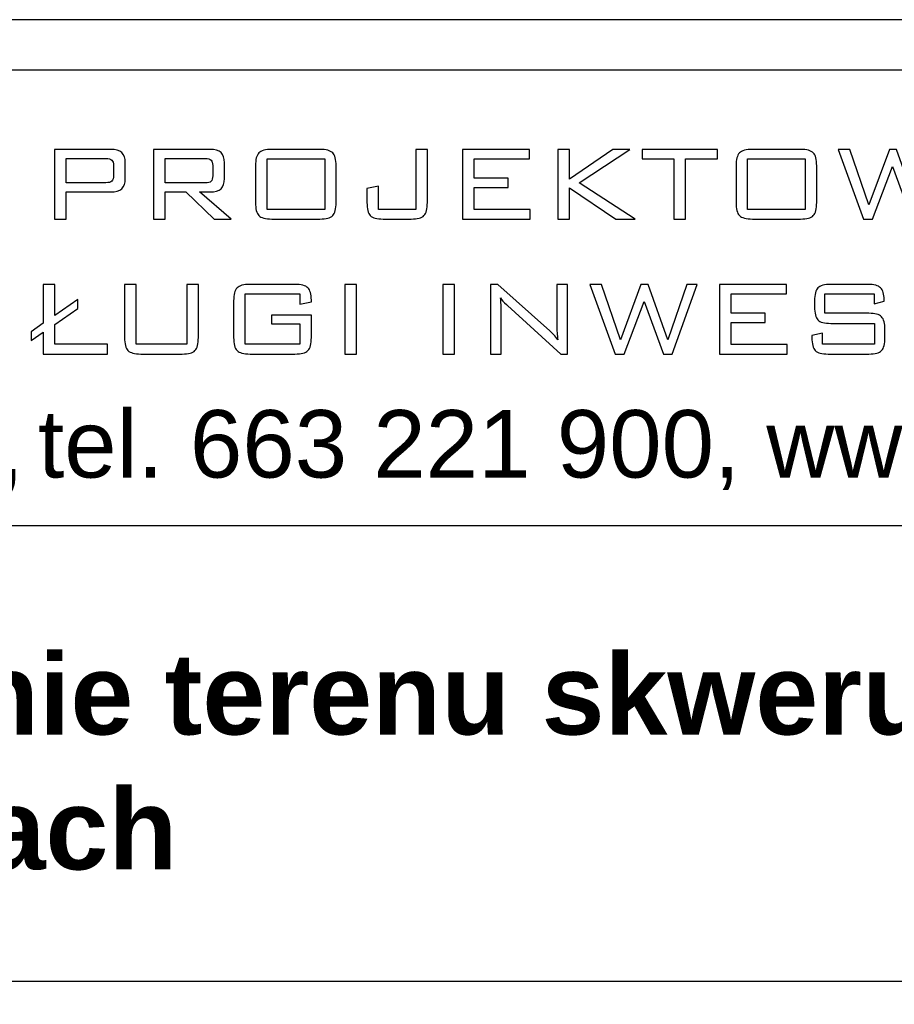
# Model space of a CAD drawing. Header units: millimetres. Extents: x 730 to 10409, y 1134 to 11940.
# Tile 48 of 49: x 4434 to 4694, y 9682 to 9974. Entities that reach past the tile are written whole.
import ezdxf

# ---------------------------------------------------------------- set-up
doc = ezdxf.new("R2010")
doc.units = ezdxf.units.MM
doc.layers.add('_0', color=7, linetype='Continuous')
doc.layers.add('A_ramka', color=7, linetype='Continuous')
doc.layers.add('wymiar', color=7, linetype='Continuous', lineweight=13)
doc.styles.add('GENERATED_STYLE_6', font='txt')

msp = doc.modelspace()

# ---------------------------------------------------------------- linework, layer by layer
at = {"layer": '_0'}
for points, knots in [([(4444.77, 9915.28), (4444.77, 9915.28), (4444.77, 9935.91), (4444.77, 9935.91), (4444.77, 9935.91), (4444.77, 9935.91), (4461.4, 9935.91), (4461.4, 9935.91), (4461.4, 9935.91), (4462.95, 9935.91), (4464.07, 9935.6), (4464.75, 9934.97), (4464.75, 9934.97), (4465.43, 9934.33), (4465.77, 9933.31), (4465.77, 9931.91), (4465.77, 9931.91), (4465.77, 9931.91), (4465.77, 9927.3), (4465.77, 9927.3), (4465.77, 9927.3), (4465.77, 9925.91), (4465.43, 9924.9), (4464.75, 9924.27), (4464.75, 9924.27), (4464.07, 9923.63), (4462.95, 9923.32), (4461.4, 9923.32), (4461.4, 9923.32), (4461.4, 9923.32), (4448.23, 9923.32), (4448.23, 9923.32), (4448.23, 9923.32), (4448.23, 9923.32), (4448.23, 9915.28), (4448.23, 9915.28), (4448.23, 9915.28), (4448.23, 9915.28), (4444.77, 9915.28), (4444.77, 9915.28)], [0, 0, 0, 0, 0.1, 0.1, 0.1, 0.1, 0.2, 0.2, 0.2, 0.2, 0.3, 0.3, 0.3, 0.3, 0.4, 0.4, 0.4, 0.4, 0.5, 0.5, 0.5, 0.5, 0.6, 0.6, 0.6, 0.6, 0.7, 0.7, 0.7, 0.7, 0.8, 0.8, 0.8, 0.8, 0.9, 0.9, 0.9, 0.9, 1, 1, 1, 1]), ([(4474.19, 9915.28), (4474.19, 9915.28), (4474.19, 9935.91), (4474.19, 9935.91), (4474.19, 9935.91), (4474.19, 9935.91), (4490.82, 9935.91), (4490.82, 9935.91), (4490.82, 9935.91), (4492.37, 9935.91), (4493.49, 9935.6), (4494.17, 9934.97), (4494.17, 9934.97), (4494.85, 9934.33), (4495.19, 9933.31), (4495.19, 9931.91), (4495.19, 9931.91), (4495.19, 9931.91), (4495.19, 9927.3), (4495.19, 9927.3), (4495.19, 9927.3), (4495.19, 9925.91), (4494.85, 9924.9), (4494.17, 9924.27), (4494.17, 9924.27), (4493.49, 9923.63), (4492.37, 9923.32), (4490.82, 9923.32), (4490.82, 9923.32), (4490.82, 9923.32), (4487.8, 9923.32), (4487.8, 9923.32), (4487.8, 9923.32), (4487.8, 9923.32), (4497.23, 9915.28), (4497.23, 9915.28), (4497.23, 9915.28), (4497.23, 9915.28), (4492.11, 9915.28), (4492.11, 9915.28), (4492.11, 9915.28), (4492.11, 9915.28), (4483.72, 9923.32), (4483.72, 9923.32), (4483.72, 9923.32), (4483.72, 9923.32), (4477.65, 9923.32), (4477.65, 9923.32), (4477.65, 9923.32), (4477.65, 9923.32), (4477.65, 9915.28), (4477.65, 9915.28), (4477.65, 9915.28), (4477.65, 9915.28), (4474.19, 9915.28), (4474.19, 9915.28)], [0, 0, 0, 0, 0.071429, 0.071429, 0.071429, 0.071429, 0.142857, 0.142857, 0.142857, 0.142857, 0.214286, 0.214286, 0.214286, 0.214286, 0.285714, 0.285714, 0.285714, 0.285714, 0.357143, 0.357143, 0.357143, 0.357143, 0.428571, 0.428571, 0.428571, 0.428571, 0.5, 0.5, 0.5, 0.5, 0.571429, 0.571429, 0.571429, 0.571429, 0.642857, 0.642857, 0.642857, 0.642857, 0.714286, 0.714286, 0.714286, 0.714286, 0.785714, 0.785714, 0.785714, 0.785714, 0.857143, 0.857143, 0.857143, 0.857143, 0.928571, 0.928571, 0.928571, 0.928571, 1, 1, 1, 1]), ([(4504.39, 9931.03), (4504.39, 9932.91), (4504.72, 9934.19), (4505.39, 9934.88), (4505.39, 9934.88), (4506.07, 9935.57), (4507.35, 9935.91), (4509.23, 9935.91), (4509.23, 9935.91), (4509.23, 9935.91), (4523.5, 9935.91), (4523.5, 9935.91), (4523.5, 9935.91), (4525.36, 9935.91), (4526.62, 9935.57), (4527.3, 9934.89), (4527.3, 9934.89), (4527.97, 9934.21), (4528.3, 9932.92), (4528.3, 9931.03), (4528.3, 9931.03), (4528.3, 9931.03), (4528.3, 9920.16), (4528.3, 9920.16), (4528.3, 9920.16), (4528.3, 9918.26), (4527.97, 9916.97), (4527.3, 9916.29), (4527.3, 9916.29), (4526.62, 9915.62), (4525.36, 9915.28), (4523.5, 9915.28), (4523.5, 9915.28), (4523.5, 9915.28), (4509.23, 9915.28), (4509.23, 9915.28), (4509.23, 9915.28), (4507.35, 9915.28), (4506.07, 9915.62), (4505.39, 9916.31), (4505.39, 9916.31), (4504.72, 9917), (4504.39, 9918.28), (4504.39, 9920.16), (4504.39, 9920.16), (4504.39, 9920.16), (4504.39, 9931.03), (4504.39, 9931.03)], [0, 0, 0, 0, 0.083333, 0.083333, 0.083333, 0.083333, 0.166667, 0.166667, 0.166667, 0.166667, 0.25, 0.25, 0.25, 0.25, 0.333333, 0.333333, 0.333333, 0.333333, 0.416667, 0.416667, 0.416667, 0.416667, 0.5, 0.5, 0.5, 0.5, 0.583333, 0.583333, 0.583333, 0.583333, 0.666667, 0.666667, 0.666667, 0.666667, 0.75, 0.75, 0.75, 0.75, 0.833333, 0.833333, 0.833333, 0.833333, 0.916667, 0.916667, 0.916667, 0.916667, 1, 1, 1, 1]), ([(4542.26, 9915.28), (4540.38, 9915.28), (4539.11, 9915.62), (4538.44, 9916.29), (4538.44, 9916.29), (4537.78, 9916.97), (4537.45, 9918.26), (4537.45, 9920.16), (4537.45, 9920.16), (4537.45, 9920.16), (4537.45, 9924.28), (4537.45, 9924.28), (4537.45, 9924.28), (4537.45, 9924.28), (4540.85, 9925), (4540.85, 9925), (4540.85, 9925), (4540.85, 9925), (4540.85, 9918.15), (4540.85, 9918.15), (4540.85, 9918.15), (4540.85, 9918.15), (4551.92, 9918.15), (4551.92, 9918.15), (4551.92, 9918.15), (4551.92, 9918.15), (4551.92, 9935.91), (4551.92, 9935.91), (4551.92, 9935.91), (4551.92, 9935.91), (4555.36, 9935.91), (4555.36, 9935.91), (4555.36, 9935.91), (4555.36, 9935.91), (4555.36, 9920.16), (4555.36, 9920.16), (4555.36, 9920.16), (4555.36, 9918.27), (4555.02, 9916.98), (4554.35, 9916.3), (4554.35, 9916.3), (4553.68, 9915.62), (4552.4, 9915.28), (4550.53, 9915.28), (4550.53, 9915.28), (4550.53, 9915.28), (4542.26, 9915.28), (4542.26, 9915.28)], [0, 0, 0, 0, 0.083333, 0.083333, 0.083333, 0.083333, 0.166667, 0.166667, 0.166667, 0.166667, 0.25, 0.25, 0.25, 0.25, 0.333333, 0.333333, 0.333333, 0.333333, 0.416667, 0.416667, 0.416667, 0.416667, 0.5, 0.5, 0.5, 0.5, 0.583333, 0.583333, 0.583333, 0.583333, 0.666667, 0.666667, 0.666667, 0.666667, 0.75, 0.75, 0.75, 0.75, 0.833333, 0.833333, 0.833333, 0.833333, 0.916667, 0.916667, 0.916667, 0.916667, 1, 1, 1, 1]), ([(4565.79, 9915.28), (4565.79, 9915.28), (4565.79, 9935.91), (4565.79, 9935.91), (4565.79, 9935.91), (4565.79, 9935.91), (4585.66, 9935.91), (4585.66, 9935.91), (4585.66, 9935.91), (4585.66, 9935.91), (4585.66, 9933.14), (4585.66, 9933.14), (4585.66, 9933.14), (4585.66, 9933.14), (4569.24, 9933.14), (4569.24, 9933.14), (4569.24, 9933.14), (4569.24, 9933.14), (4569.24, 9927.4), (4569.24, 9927.4), (4569.24, 9927.4), (4569.24, 9927.4), (4579.28, 9927.4), (4579.28, 9927.4), (4579.28, 9927.4), (4579.28, 9927.4), (4579.28, 9924.67), (4579.28, 9924.67), (4579.28, 9924.67), (4579.28, 9924.67), (4569.24, 9924.67), (4569.24, 9924.67), (4569.24, 9924.67), (4569.24, 9924.67), (4569.24, 9918.11), (4569.24, 9918.11), (4569.24, 9918.11), (4569.24, 9918.11), (4585.81, 9918.11), (4585.81, 9918.11), (4585.81, 9918.11), (4585.81, 9918.11), (4585.81, 9915.28), (4585.81, 9915.28), (4585.81, 9915.28), (4585.81, 9915.28), (4565.79, 9915.28), (4565.79, 9915.28)], [0, 0, 0, 0, 0.083333, 0.083333, 0.083333, 0.083333, 0.166667, 0.166667, 0.166667, 0.166667, 0.25, 0.25, 0.25, 0.25, 0.333333, 0.333333, 0.333333, 0.333333, 0.416667, 0.416667, 0.416667, 0.416667, 0.5, 0.5, 0.5, 0.5, 0.583333, 0.583333, 0.583333, 0.583333, 0.666667, 0.666667, 0.666667, 0.666667, 0.75, 0.75, 0.75, 0.75, 0.833333, 0.833333, 0.833333, 0.833333, 0.916667, 0.916667, 0.916667, 0.916667, 1, 1, 1, 1]), ([(4594.01, 9915.28), (4594.01, 9915.28), (4594.01, 9935.91), (4594.01, 9935.91), (4594.01, 9935.91), (4594.01, 9935.91), (4597.47, 9935.91), (4597.47, 9935.91), (4597.47, 9935.91), (4597.47, 9935.91), (4597.47, 9927.07), (4597.47, 9927.07), (4597.47, 9927.07), (4597.47, 9927.07), (4610.34, 9935.91), (4610.34, 9935.91), (4610.34, 9935.91), (4610.34, 9935.91), (4615.37, 9935.91), (4615.37, 9935.91), (4615.37, 9935.91), (4615.37, 9935.91), (4600.41, 9926.03), (4600.41, 9926.03), (4600.41, 9926.03), (4600.41, 9926.03), (4617.01, 9915.28), (4617.01, 9915.28), (4617.01, 9915.28), (4617.01, 9915.28), (4611.26, 9915.28), (4611.26, 9915.28), (4611.26, 9915.28), (4611.26, 9915.28), (4597.47, 9924.55), (4597.47, 9924.55), (4597.47, 9924.55), (4597.47, 9924.55), (4597.47, 9915.28), (4597.47, 9915.28), (4597.47, 9915.28), (4597.47, 9915.28), (4594.01, 9915.28), (4594.01, 9915.28)], [0, 0, 0, 0, 0.090909, 0.090909, 0.090909, 0.090909, 0.181818, 0.181818, 0.181818, 0.181818, 0.272727, 0.272727, 0.272727, 0.272727, 0.363636, 0.363636, 0.363636, 0.363636, 0.454545, 0.454545, 0.454545, 0.454545, 0.545455, 0.545455, 0.545455, 0.545455, 0.636364, 0.636364, 0.636364, 0.636364, 0.727273, 0.727273, 0.727273, 0.727273, 0.818182, 0.818182, 0.818182, 0.818182, 0.909091, 0.909091, 0.909091, 0.909091, 1, 1, 1, 1]), ([(4631.9, 9933.1), (4631.9, 9933.1), (4631.9, 9915.28), (4631.9, 9915.28), (4631.9, 9915.28), (4631.9, 9915.28), (4628.46, 9915.28), (4628.46, 9915.28), (4628.46, 9915.28), (4628.46, 9915.28), (4628.46, 9933.1), (4628.46, 9933.1), (4628.46, 9933.1), (4628.46, 9933.1), (4619.03, 9933.1), (4619.03, 9933.1), (4619.03, 9933.1), (4619.03, 9933.1), (4619.03, 9935.91), (4619.03, 9935.91), (4619.03, 9935.91), (4619.03, 9935.91), (4641.37, 9935.91), (4641.37, 9935.91), (4641.37, 9935.91), (4641.37, 9935.91), (4641.37, 9933.1), (4641.37, 9933.1), (4641.37, 9933.1), (4641.37, 9933.1), (4631.9, 9933.1), (4631.9, 9933.1)], [0, 0, 0, 0, 0.125, 0.125, 0.125, 0.125, 0.25, 0.25, 0.25, 0.25, 0.375, 0.375, 0.375, 0.375, 0.5, 0.5, 0.5, 0.5, 0.625, 0.625, 0.625, 0.625, 0.75, 0.75, 0.75, 0.75, 0.875, 0.875, 0.875, 0.875, 1, 1, 1, 1]), ([(4646.89, 9931.03), (4646.89, 9932.91), (4647.23, 9934.19), (4647.9, 9934.88), (4647.9, 9934.88), (4648.57, 9935.57), (4649.85, 9935.91), (4651.74, 9935.91), (4651.74, 9935.91), (4651.74, 9935.91), (4666, 9935.91), (4666, 9935.91), (4666, 9935.91), (4667.86, 9935.91), (4669.13, 9935.57), (4669.8, 9934.89), (4669.8, 9934.89), (4670.47, 9934.21), (4670.81, 9932.92), (4670.81, 9931.03), (4670.81, 9931.03), (4670.81, 9931.03), (4670.81, 9920.16), (4670.81, 9920.16), (4670.81, 9920.16), (4670.81, 9918.26), (4670.47, 9916.97), (4669.8, 9916.29), (4669.8, 9916.29), (4669.13, 9915.62), (4667.86, 9915.28), (4666, 9915.28), (4666, 9915.28), (4666, 9915.28), (4651.74, 9915.28), (4651.74, 9915.28), (4651.74, 9915.28), (4649.85, 9915.28), (4648.57, 9915.62), (4647.9, 9916.31), (4647.9, 9916.31), (4647.23, 9917), (4646.89, 9918.28), (4646.89, 9920.16), (4646.89, 9920.16), (4646.89, 9920.16), (4646.89, 9931.03), (4646.89, 9931.03)], [0, 0, 0, 0, 0.083333, 0.083333, 0.083333, 0.083333, 0.166667, 0.166667, 0.166667, 0.166667, 0.25, 0.25, 0.25, 0.25, 0.333333, 0.333333, 0.333333, 0.333333, 0.416667, 0.416667, 0.416667, 0.416667, 0.5, 0.5, 0.5, 0.5, 0.583333, 0.583333, 0.583333, 0.583333, 0.666667, 0.666667, 0.666667, 0.666667, 0.75, 0.75, 0.75, 0.75, 0.833333, 0.833333, 0.833333, 0.833333, 0.916667, 0.916667, 0.916667, 0.916667, 1, 1, 1, 1]), ([(4684.68, 9915.28), (4684.68, 9915.28), (4677.2, 9935.91), (4677.2, 9935.91), (4677.2, 9935.91), (4677.2, 9935.91), (4680.67, 9935.91), (4680.67, 9935.91), (4680.67, 9935.91), (4680.67, 9935.91), (4686.26, 9919.51), (4686.26, 9919.51), (4686.26, 9919.51), (4686.26, 9919.51), (4692.35, 9935.91), (4692.35, 9935.91), (4692.35, 9935.91), (4692.35, 9935.91), (4694.46, 9935.91), (4694.46, 9935.91), (4694.46, 9935.91), (4694.46, 9935.91), (4700.34, 9919.51), (4700.34, 9919.51), (4700.34, 9919.51), (4700.34, 9919.51), (4705.98, 9935.91), (4705.98, 9935.91), (4705.98, 9935.91), (4705.98, 9935.91), (4709.06, 9935.91), (4709.06, 9935.91), (4709.06, 9935.91), (4709.06, 9935.91), (4701.58, 9915.28), (4701.58, 9915.28), (4701.58, 9915.28), (4701.58, 9915.28), (4699.03, 9915.28), (4699.03, 9915.28), (4699.03, 9915.28), (4699.03, 9915.28), (4693.31, 9930.87), (4693.31, 9930.87), (4693.31, 9930.87), (4693.31, 9930.87), (4687.39, 9915.28), (4687.39, 9915.28), (4687.39, 9915.28), (4687.39, 9915.28), (4684.68, 9915.28), (4684.68, 9915.28)], [0, 0, 0, 0, 0.076923, 0.076923, 0.076923, 0.076923, 0.153846, 0.153846, 0.153846, 0.153846, 0.230769, 0.230769, 0.230769, 0.230769, 0.307692, 0.307692, 0.307692, 0.307692, 0.384615, 0.384615, 0.384615, 0.384615, 0.461538, 0.461538, 0.461538, 0.461538, 0.538462, 0.538462, 0.538462, 0.538462, 0.615385, 0.615385, 0.615385, 0.615385, 0.692308, 0.692308, 0.692308, 0.692308, 0.769231, 0.769231, 0.769231, 0.769231, 0.846154, 0.846154, 0.846154, 0.846154, 0.923077, 0.923077, 0.923077, 0.923077, 1, 1, 1, 1]), ([(4460.06, 9933.24), (4460.06, 9933.24), (4448.23, 9933.24), (4448.23, 9933.24), (4448.23, 9933.24), (4448.23, 9933.24), (4448.23, 9926.03), (4448.23, 9926.03), (4448.23, 9926.03), (4448.23, 9926.03), (4460.06, 9926.03), (4460.06, 9926.03), (4460.06, 9926.03), (4460.9, 9926.03), (4461.48, 9926.19), (4461.8, 9926.52), (4461.8, 9926.52), (4462.12, 9926.84), (4462.28, 9927.4), (4462.28, 9928.2), (4462.28, 9928.2), (4462.28, 9928.2), (4462.28, 9931.08), (4462.28, 9931.08), (4462.28, 9931.08), (4462.28, 9931.87), (4462.12, 9932.43), (4461.8, 9932.75), (4461.8, 9932.75), (4461.48, 9933.08), (4460.9, 9933.24), (4460.06, 9933.24)], [0, 0, 0, 0, 0.125, 0.125, 0.125, 0.125, 0.25, 0.25, 0.25, 0.25, 0.375, 0.375, 0.375, 0.375, 0.5, 0.5, 0.5, 0.5, 0.625, 0.625, 0.625, 0.625, 0.75, 0.75, 0.75, 0.75, 0.875, 0.875, 0.875, 0.875, 1, 1, 1, 1]), ([(4489.48, 9933.24), (4489.48, 9933.24), (4477.65, 9933.24), (4477.65, 9933.24), (4477.65, 9933.24), (4477.65, 9933.24), (4477.65, 9925.99), (4477.65, 9925.99), (4477.65, 9925.99), (4477.65, 9925.99), (4489.48, 9925.99), (4489.48, 9925.99), (4489.48, 9925.99), (4490.34, 9925.99), (4490.92, 9926.14), (4491.24, 9926.46), (4491.24, 9926.46), (4491.55, 9926.77), (4491.7, 9927.32), (4491.7, 9928.1), (4491.7, 9928.1), (4491.7, 9928.1), (4491.7, 9931.11), (4491.7, 9931.11), (4491.7, 9931.11), (4491.7, 9931.9), (4491.54, 9932.44), (4491.22, 9932.76), (4491.22, 9932.76), (4490.9, 9933.08), (4490.32, 9933.24), (4489.48, 9933.24)], [0, 0, 0, 0, 0.125, 0.125, 0.125, 0.125, 0.25, 0.25, 0.25, 0.25, 0.375, 0.375, 0.375, 0.375, 0.5, 0.5, 0.5, 0.5, 0.625, 0.625, 0.625, 0.625, 0.75, 0.75, 0.75, 0.75, 0.875, 0.875, 0.875, 0.875, 1, 1, 1, 1]), ([(4507.83, 9918.15), (4507.83, 9918.15), (4524.91, 9918.15), (4524.91, 9918.15), (4524.91, 9918.15), (4524.91, 9918.15), (4524.91, 9933.1), (4524.91, 9933.1), (4524.91, 9933.1), (4524.91, 9933.1), (4507.83, 9933.1), (4507.83, 9933.1), (4507.83, 9933.1), (4507.83, 9933.1), (4507.83, 9918.15), (4507.83, 9918.15)], [0, 0, 0, 0, 0.25, 0.25, 0.25, 0.25, 0.5, 0.5, 0.5, 0.5, 0.75, 0.75, 0.75, 0.75, 1, 1, 1, 1]), ([(4650.33, 9918.15), (4650.33, 9918.15), (4667.41, 9918.15), (4667.41, 9918.15), (4667.41, 9918.15), (4667.41, 9918.15), (4667.41, 9933.1), (4667.41, 9933.1), (4667.41, 9933.1), (4667.41, 9933.1), (4650.33, 9933.1), (4650.33, 9933.1), (4650.33, 9933.1), (4650.33, 9933.1), (4650.33, 9918.15), (4650.33, 9918.15)], [0, 0, 0, 0, 0.25, 0.25, 0.25, 0.25, 0.5, 0.5, 0.5, 0.5, 0.75, 0.75, 0.75, 0.75, 1, 1, 1, 1]), ([(4441.46, 9875.25), (4441.46, 9875.25), (4441.46, 9881.74), (4441.46, 9881.74), (4441.46, 9881.74), (4441.46, 9881.74), (4437.91, 9879.22), (4437.91, 9879.22), (4437.91, 9879.22), (4437.91, 9879.22), (4437.91, 9881.86), (4437.91, 9881.86), (4437.91, 9881.86), (4437.91, 9881.86), (4441.46, 9884.38), (4441.46, 9884.38), (4441.46, 9884.38), (4441.46, 9884.38), (4441.46, 9895.89), (4441.46, 9895.89), (4441.46, 9895.89), (4441.46, 9895.89), (4444.92, 9895.89), (4444.92, 9895.89), (4444.92, 9895.89), (4444.92, 9895.89), (4444.92, 9886.7), (4444.92, 9886.7), (4444.92, 9886.7), (4444.92, 9886.7), (4451.68, 9891.44), (4451.68, 9891.44), (4451.68, 9891.44), (4451.68, 9891.44), (4451.68, 9888.77), (4451.68, 9888.77), (4451.68, 9888.77), (4451.68, 9888.77), (4444.92, 9884.02), (4444.92, 9884.02), (4444.92, 9884.02), (4444.92, 9884.02), (4444.92, 9878.13), (4444.92, 9878.13), (4444.92, 9878.13), (4444.92, 9878.13), (4460.54, 9878.13), (4460.54, 9878.13), (4460.54, 9878.13), (4460.54, 9878.13), (4460.54, 9875.25), (4460.54, 9875.25), (4460.54, 9875.25), (4460.54, 9875.25), (4441.46, 9875.25), (4441.46, 9875.25)], [0, 0, 0, 0, 0.071429, 0.071429, 0.071429, 0.071429, 0.142857, 0.142857, 0.142857, 0.142857, 0.214286, 0.214286, 0.214286, 0.214286, 0.285714, 0.285714, 0.285714, 0.285714, 0.357143, 0.357143, 0.357143, 0.357143, 0.428571, 0.428571, 0.428571, 0.428571, 0.5, 0.5, 0.5, 0.5, 0.571429, 0.571429, 0.571429, 0.571429, 0.642857, 0.642857, 0.642857, 0.642857, 0.714286, 0.714286, 0.714286, 0.714286, 0.785714, 0.785714, 0.785714, 0.785714, 0.857143, 0.857143, 0.857143, 0.857143, 0.928571, 0.928571, 0.928571, 0.928571, 1, 1, 1, 1]), ([(4469.03, 9895.89), (4469.03, 9895.89), (4469.03, 9878.13), (4469.03, 9878.13), (4469.03, 9878.13), (4469.03, 9878.13), (4484.06, 9878.13), (4484.06, 9878.13), (4484.06, 9878.13), (4484.06, 9878.13), (4484.06, 9895.89), (4484.06, 9895.89), (4484.06, 9895.89), (4484.06, 9895.89), (4487.46, 9895.89), (4487.46, 9895.89), (4487.46, 9895.89), (4487.46, 9895.89), (4487.46, 9880.14), (4487.46, 9880.14), (4487.46, 9880.14), (4487.46, 9878.23), (4487.12, 9876.95), (4486.45, 9876.27), (4486.45, 9876.27), (4485.78, 9875.59), (4484.51, 9875.25), (4482.65, 9875.25), (4482.65, 9875.25), (4482.65, 9875.25), (4470.42, 9875.25), (4470.42, 9875.25), (4470.42, 9875.25), (4468.54, 9875.25), (4467.27, 9875.6), (4466.59, 9876.29), (4466.59, 9876.29), (4465.91, 9876.98), (4465.57, 9878.26), (4465.57, 9880.14), (4465.57, 9880.14), (4465.57, 9880.14), (4465.57, 9895.89), (4465.57, 9895.89), (4465.57, 9895.89), (4465.57, 9895.89), (4469.03, 9895.89), (4469.03, 9895.89)], [0, 0, 0, 0, 0.083333, 0.083333, 0.083333, 0.083333, 0.166667, 0.166667, 0.166667, 0.166667, 0.25, 0.25, 0.25, 0.25, 0.333333, 0.333333, 0.333333, 0.333333, 0.416667, 0.416667, 0.416667, 0.416667, 0.5, 0.5, 0.5, 0.5, 0.583333, 0.583333, 0.583333, 0.583333, 0.666667, 0.666667, 0.666667, 0.666667, 0.75, 0.75, 0.75, 0.75, 0.833333, 0.833333, 0.833333, 0.833333, 0.916667, 0.916667, 0.916667, 0.916667, 1, 1, 1, 1]), ([(4517.52, 9893.08), (4517.52, 9893.08), (4501.36, 9893.08), (4501.36, 9893.08), (4501.36, 9893.08), (4501.36, 9893.08), (4501.36, 9878.13), (4501.36, 9878.13), (4501.36, 9878.13), (4501.36, 9878.13), (4517.52, 9878.13), (4517.52, 9878.13), (4517.52, 9878.13), (4517.52, 9878.13), (4517.52, 9884.17), (4517.52, 9884.17), (4517.52, 9884.17), (4517.52, 9884.17), (4509.16, 9884.17), (4509.16, 9884.17), (4509.16, 9884.17), (4509.16, 9884.17), (4509.16, 9886.81), (4509.16, 9886.81), (4509.16, 9886.81), (4509.16, 9886.81), (4520.96, 9886.81), (4520.96, 9886.81), (4520.96, 9886.81), (4520.96, 9886.81), (4520.96, 9880.13), (4520.96, 9880.13), (4520.96, 9880.13), (4520.96, 9878.25), (4520.62, 9876.96), (4519.95, 9876.28), (4519.95, 9876.28), (4519.27, 9875.59), (4517.99, 9875.25), (4516.11, 9875.25), (4516.11, 9875.25), (4516.11, 9875.25), (4502.77, 9875.25), (4502.77, 9875.25), (4502.77, 9875.25), (4500.88, 9875.25), (4499.6, 9875.6), (4498.93, 9876.29), (4498.93, 9876.29), (4498.26, 9876.98), (4497.92, 9878.26), (4497.92, 9880.13), (4497.92, 9880.13), (4497.92, 9880.13), (4497.92, 9891.01), (4497.92, 9891.01), (4497.92, 9891.01), (4497.92, 9892.88), (4498.26, 9894.17), (4498.93, 9894.86), (4498.93, 9894.86), (4499.6, 9895.54), (4500.88, 9895.89), (4502.77, 9895.89), (4502.77, 9895.89), (4502.77, 9895.89), (4516.11, 9895.89), (4516.11, 9895.89), (4516.11, 9895.89), (4517.97, 9895.89), (4519.23, 9895.56), (4519.93, 9894.88), (4519.93, 9894.88), (4520.61, 9894.21), (4520.96, 9893), (4520.96, 9891.24), (4520.96, 9891.24), (4520.96, 9891.24), (4520.96, 9890.73), (4520.96, 9890.73), (4520.96, 9890.73), (4520.96, 9890.73), (4517.52, 9890.05), (4517.52, 9890.05), (4517.52, 9890.05), (4517.52, 9890.05), (4517.52, 9893.08), (4517.52, 9893.08)], [0, 0, 0, 0, 0.045455, 0.045455, 0.045455, 0.045455, 0.090909, 0.090909, 0.090909, 0.090909, 0.136364, 0.136364, 0.136364, 0.136364, 0.181818, 0.181818, 0.181818, 0.181818, 0.227273, 0.227273, 0.227273, 0.227273, 0.272727, 0.272727, 0.272727, 0.272727, 0.318182, 0.318182, 0.318182, 0.318182, 0.363636, 0.363636, 0.363636, 0.363636, 0.409091, 0.409091, 0.409091, 0.409091, 0.454545, 0.454545, 0.454545, 0.454545, 0.5, 0.5, 0.5, 0.5, 0.545455, 0.545455, 0.545455, 0.545455, 0.590909, 0.590909, 0.590909, 0.590909, 0.636364, 0.636364, 0.636364, 0.636364, 0.681818, 0.681818, 0.681818, 0.681818, 0.727273, 0.727273, 0.727273, 0.727273, 0.772727, 0.772727, 0.772727, 0.772727, 0.818182, 0.818182, 0.818182, 0.818182, 0.863636, 0.863636, 0.863636, 0.863636, 0.909091, 0.909091, 0.909091, 0.909091, 0.954545, 0.954545, 0.954545, 0.954545, 1, 1, 1, 1]), ([(4530.85, 9875.25), (4530.85, 9875.25), (4530.85, 9895.89), (4530.85, 9895.89), (4530.85, 9895.89), (4530.85, 9895.89), (4534.31, 9895.89), (4534.31, 9895.89), (4534.31, 9895.89), (4534.31, 9895.89), (4534.31, 9875.25), (4534.31, 9875.25), (4534.31, 9875.25), (4534.31, 9875.25), (4530.85, 9875.25), (4530.85, 9875.25)], [0, 0, 0, 0, 0.25, 0.25, 0.25, 0.25, 0.5, 0.5, 0.5, 0.5, 0.75, 0.75, 0.75, 0.75, 1, 1, 1, 1]), ([(4559.96, 9875.25), (4559.96, 9875.25), (4559.96, 9895.89), (4559.96, 9895.89), (4559.96, 9895.89), (4559.96, 9895.89), (4563.42, 9895.89), (4563.42, 9895.89), (4563.42, 9895.89), (4563.42, 9895.89), (4563.42, 9875.25), (4563.42, 9875.25), (4563.42, 9875.25), (4563.42, 9875.25), (4559.96, 9875.25), (4559.96, 9875.25)], [0, 0, 0, 0, 0.25, 0.25, 0.25, 0.25, 0.5, 0.5, 0.5, 0.5, 0.75, 0.75, 0.75, 0.75, 1, 1, 1, 1]), ([(4574.11, 9875.25), (4574.11, 9875.25), (4574.11, 9895.89), (4574.11, 9895.89), (4574.11, 9895.89), (4574.11, 9895.89), (4576.28, 9895.89), (4576.28, 9895.89), (4576.28, 9895.89), (4576.28, 9895.89), (4591.72, 9882.09), (4591.72, 9882.09), (4591.72, 9882.09), (4592.07, 9881.78), (4592.44, 9881.4), (4592.84, 9880.96), (4592.84, 9880.96), (4593.23, 9880.51), (4593.64, 9880.03), (4594.06, 9879.49), (4594.06, 9879.49), (4593.95, 9880.15), (4593.88, 9880.84), (4593.83, 9881.57), (4593.83, 9881.57), (4593.77, 9882.29), (4593.75, 9883.29), (4593.75, 9884.57), (4593.75, 9884.57), (4593.75, 9884.57), (4593.75, 9895.89), (4593.75, 9895.89), (4593.75, 9895.89), (4593.75, 9895.89), (4596.91, 9895.89), (4596.91, 9895.89), (4596.91, 9895.89), (4596.91, 9895.89), (4596.91, 9875.25), (4596.91, 9875.25), (4596.91, 9875.25), (4596.91, 9875.25), (4594.98, 9875.25), (4594.98, 9875.25), (4594.98, 9875.25), (4594.98, 9875.25), (4579.13, 9889.61), (4579.13, 9889.61), (4579.13, 9889.61), (4579.05, 9889.67), (4578.93, 9889.77), (4578.78, 9889.91), (4578.78, 9889.91), (4577.99, 9890.62), (4577.42, 9891.29), (4577.04, 9891.93), (4577.04, 9891.93), (4577.12, 9891.3), (4577.18, 9890.63), (4577.21, 9889.93), (4577.21, 9889.93), (4577.26, 9889.22), (4577.28, 9888.38), (4577.28, 9887.42), (4577.28, 9887.42), (4577.28, 9887.42), (4577.28, 9875.25), (4577.28, 9875.25), (4577.28, 9875.25), (4577.28, 9875.25), (4574.11, 9875.25), (4574.11, 9875.25)], [0, 0, 0, 0, 0.055556, 0.055556, 0.055556, 0.055556, 0.111111, 0.111111, 0.111111, 0.111111, 0.166667, 0.166667, 0.166667, 0.166667, 0.222222, 0.222222, 0.222222, 0.222222, 0.277778, 0.277778, 0.277778, 0.277778, 0.333333, 0.333333, 0.333333, 0.333333, 0.388889, 0.388889, 0.388889, 0.388889, 0.444444, 0.444444, 0.444444, 0.444444, 0.5, 0.5, 0.5, 0.5, 0.555556, 0.555556, 0.555556, 0.555556, 0.611111, 0.611111, 0.611111, 0.611111, 0.666667, 0.666667, 0.666667, 0.666667, 0.722222, 0.722222, 0.722222, 0.722222, 0.777778, 0.777778, 0.777778, 0.777778, 0.833333, 0.833333, 0.833333, 0.833333, 0.888889, 0.888889, 0.888889, 0.888889, 0.944444, 0.944444, 0.944444, 0.944444, 1, 1, 1, 1]), ([(4611.02, 9875.25), (4611.02, 9875.25), (4603.54, 9895.89), (4603.54, 9895.89), (4603.54, 9895.89), (4603.54, 9895.89), (4607.01, 9895.89), (4607.01, 9895.89), (4607.01, 9895.89), (4607.01, 9895.89), (4612.6, 9879.49), (4612.6, 9879.49), (4612.6, 9879.49), (4612.6, 9879.49), (4618.69, 9895.89), (4618.69, 9895.89), (4618.69, 9895.89), (4618.69, 9895.89), (4620.8, 9895.89), (4620.8, 9895.89), (4620.8, 9895.89), (4620.8, 9895.89), (4626.68, 9879.49), (4626.68, 9879.49), (4626.68, 9879.49), (4626.68, 9879.49), (4632.31, 9895.89), (4632.31, 9895.89), (4632.31, 9895.89), (4632.31, 9895.89), (4635.4, 9895.89), (4635.4, 9895.89), (4635.4, 9895.89), (4635.4, 9895.89), (4627.92, 9875.25), (4627.92, 9875.25), (4627.92, 9875.25), (4627.92, 9875.25), (4625.36, 9875.25), (4625.36, 9875.25), (4625.36, 9875.25), (4625.36, 9875.25), (4619.65, 9890.85), (4619.65, 9890.85), (4619.65, 9890.85), (4619.65, 9890.85), (4613.73, 9875.25), (4613.73, 9875.25), (4613.73, 9875.25), (4613.73, 9875.25), (4611.02, 9875.25), (4611.02, 9875.25)], [0, 0, 0, 0, 0.076923, 0.076923, 0.076923, 0.076923, 0.153846, 0.153846, 0.153846, 0.153846, 0.230769, 0.230769, 0.230769, 0.230769, 0.307692, 0.307692, 0.307692, 0.307692, 0.384615, 0.384615, 0.384615, 0.384615, 0.461538, 0.461538, 0.461538, 0.461538, 0.538462, 0.538462, 0.538462, 0.538462, 0.615385, 0.615385, 0.615385, 0.615385, 0.692308, 0.692308, 0.692308, 0.692308, 0.769231, 0.769231, 0.769231, 0.769231, 0.846154, 0.846154, 0.846154, 0.846154, 0.923077, 0.923077, 0.923077, 0.923077, 1, 1, 1, 1]), ([(4642.02, 9875.25), (4642.02, 9875.25), (4642.02, 9895.89), (4642.02, 9895.89), (4642.02, 9895.89), (4642.02, 9895.89), (4661.9, 9895.89), (4661.9, 9895.89), (4661.9, 9895.89), (4661.9, 9895.89), (4661.9, 9893.12), (4661.9, 9893.12), (4661.9, 9893.12), (4661.9, 9893.12), (4645.48, 9893.12), (4645.48, 9893.12), (4645.48, 9893.12), (4645.48, 9893.12), (4645.48, 9887.37), (4645.48, 9887.37), (4645.48, 9887.37), (4645.48, 9887.37), (4655.52, 9887.37), (4655.52, 9887.37), (4655.52, 9887.37), (4655.52, 9887.37), (4655.52, 9884.64), (4655.52, 9884.64), (4655.52, 9884.64), (4655.52, 9884.64), (4645.48, 9884.64), (4645.48, 9884.64), (4645.48, 9884.64), (4645.48, 9884.64), (4645.48, 9878.09), (4645.48, 9878.09), (4645.48, 9878.09), (4645.48, 9878.09), (4662.05, 9878.09), (4662.05, 9878.09), (4662.05, 9878.09), (4662.05, 9878.09), (4662.05, 9875.25), (4662.05, 9875.25), (4662.05, 9875.25), (4662.05, 9875.25), (4642.02, 9875.25), (4642.02, 9875.25)], [0, 0, 0, 0, 0.083333, 0.083333, 0.083333, 0.083333, 0.166667, 0.166667, 0.166667, 0.166667, 0.25, 0.25, 0.25, 0.25, 0.333333, 0.333333, 0.333333, 0.333333, 0.416667, 0.416667, 0.416667, 0.416667, 0.5, 0.5, 0.5, 0.5, 0.583333, 0.583333, 0.583333, 0.583333, 0.666667, 0.666667, 0.666667, 0.666667, 0.75, 0.75, 0.75, 0.75, 0.833333, 0.833333, 0.833333, 0.833333, 0.916667, 0.916667, 0.916667, 0.916667, 1, 1, 1, 1]), ([(4687.86, 9893.08), (4687.86, 9893.08), (4673.25, 9893.08), (4673.25, 9893.08), (4673.25, 9893.08), (4673.25, 9893.08), (4673.25, 9887.32), (4673.25, 9887.32), (4673.25, 9887.32), (4673.25, 9887.32), (4686.26, 9887.32), (4686.26, 9887.32), (4686.26, 9887.32), (4688.09, 9887.32), (4689.35, 9886.98), (4690.03, 9886.31), (4690.03, 9886.31), (4690.7, 9885.63), (4691.04, 9884.35), (4691.04, 9882.46), (4691.04, 9882.46), (4691.04, 9882.46), (4691.04, 9880.14), (4691.04, 9880.14), (4691.04, 9880.14), (4691.04, 9878.23), (4690.71, 9876.95), (4690.05, 9876.27), (4690.05, 9876.27), (4689.38, 9875.59), (4688.12, 9875.25), (4686.26, 9875.25), (4686.26, 9875.25), (4686.26, 9875.25), (4674.21, 9875.25), (4674.21, 9875.25), (4674.21, 9875.25), (4672.33, 9875.25), (4671.06, 9875.59), (4670.38, 9876.28), (4670.38, 9876.28), (4669.71, 9876.96), (4669.37, 9878.25), (4669.37, 9880.14), (4669.37, 9880.14), (4669.37, 9880.14), (4669.37, 9880.7), (4669.37, 9880.7), (4669.37, 9880.7), (4669.37, 9880.7), (4672.57, 9881.45), (4672.57, 9881.45), (4672.57, 9881.45), (4672.57, 9881.45), (4672.57, 9878.13), (4672.57, 9878.13), (4672.57, 9878.13), (4672.57, 9878.13), (4687.93, 9878.13), (4687.93, 9878.13), (4687.93, 9878.13), (4687.93, 9878.13), (4687.93, 9884.34), (4687.93, 9884.34), (4687.93, 9884.34), (4687.93, 9884.34), (4674.97, 9884.34), (4674.97, 9884.34), (4674.97, 9884.34), (4673.1, 9884.34), (4671.83, 9884.68), (4671.16, 9885.36), (4671.16, 9885.36), (4670.5, 9886.04), (4670.17, 9887.33), (4670.17, 9889.22), (4670.17, 9889.22), (4670.17, 9889.22), (4670.17, 9891.01), (4670.17, 9891.01), (4670.17, 9891.01), (4670.17, 9892.9), (4670.5, 9894.18), (4671.16, 9894.86), (4671.16, 9894.86), (4671.83, 9895.55), (4673.1, 9895.89), (4674.97, 9895.89), (4674.97, 9895.89), (4674.97, 9895.89), (4685.97, 9895.89), (4685.97, 9895.89), (4685.97, 9895.89), (4687.8, 9895.89), (4689.07, 9895.56), (4689.76, 9894.88), (4689.76, 9894.88), (4690.46, 9894.22), (4690.81, 9893.04), (4690.81, 9891.36), (4690.81, 9891.36), (4690.81, 9891.36), (4690.81, 9890.93), (4690.81, 9890.93), (4690.81, 9890.93), (4690.81, 9890.93), (4687.86, 9890.09), (4687.86, 9890.09), (4687.86, 9890.09), (4687.86, 9890.09), (4687.86, 9893.08), (4687.86, 9893.08)], [0, 0, 0, 0, 0.035714, 0.035714, 0.035714, 0.035714, 0.071429, 0.071429, 0.071429, 0.071429, 0.107143, 0.107143, 0.107143, 0.107143, 0.142857, 0.142857, 0.142857, 0.142857, 0.178571, 0.178571, 0.178571, 0.178571, 0.214286, 0.214286, 0.214286, 0.214286, 0.25, 0.25, 0.25, 0.25, 0.285714, 0.285714, 0.285714, 0.285714, 0.321429, 0.321429, 0.321429, 0.321429, 0.357143, 0.357143, 0.357143, 0.357143, 0.392857, 0.392857, 0.392857, 0.392857, 0.428571, 0.428571, 0.428571, 0.428571, 0.464286, 0.464286, 0.464286, 0.464286, 0.5, 0.5, 0.5, 0.5, 0.535714, 0.535714, 0.535714, 0.535714, 0.571429, 0.571429, 0.571429, 0.571429, 0.607143, 0.607143, 0.607143, 0.607143, 0.642857, 0.642857, 0.642857, 0.642857, 0.678571, 0.678571, 0.678571, 0.678571, 0.714286, 0.714286, 0.714286, 0.714286, 0.75, 0.75, 0.75, 0.75, 0.785714, 0.785714, 0.785714, 0.785714, 0.821429, 0.821429, 0.821429, 0.821429, 0.857143, 0.857143, 0.857143, 0.857143, 0.892857, 0.892857, 0.892857, 0.892857, 0.928571, 0.928571, 0.928571, 0.928571, 0.964286, 0.964286, 0.964286, 0.964286, 1, 1, 1, 1])]:
    msp.add_open_spline(points, degree=3, knots=knots, dxfattribs=at)
at = {"layer": 'A_ramka'}
msp.add_lwpolyline([(4915.98, 9974.37), (3949.02, 9974.37), (3949.02, 9270.51), (3949.02, 9270.51), (3949.02, 8970.42), (4915.98, 8970.42), (4915.98, 9974.37)], dxfattribs=at)
at = {"layer": 'A_ramka', "color": 0}
for points in [[(3964.02, 9689.29), (4900.98, 9689.29), (4900.98, 9959.37), (3964.02, 9959.37)], [(3964.02, 9689.29), (4900.98, 9689.29), (4900.98, 9824.33), (3964.02, 9824.33)]]:
    msp.add_lwpolyline(points, close=True, dxfattribs=at)

# ---------------------------------------------------------------- texts
at = {"layer": 'wymiar', "color": 0, "linetype": 'Continuous', "lineweight": 13, "char_height": 20.0061, "attachment_point": 7, "style": 'GENERATED_STYLE_6'}
for s, insert in [('{\\fArial|b0|i0|c238|p32;ul. Słoneczna 24, 97-420 Szczerców,}', (3975.89, 9834.34)), ('{\\fArial|b0|i0|c238|p32;tel. 663 221 900, www.tmbud.com.pl}', (4439.91, 9832.59))]:
    msp.add_mtext(s, dxfattribs=dict(at, insert=insert))
at = {"layer": 'wymiar', "color": 0, "insert": (4162.68, 9722.1), "char_height": 24, "attachment_point": 7, "style": 'GENERATED_STYLE_6'}
msp.add_mtext('{\\fArial|b1|i0|c238|p32;Zagospodarowanie terenu skweru \\Pw Łuszczanowicach }', dxfattribs=at)

doc.saveas('drawing.dxf')
